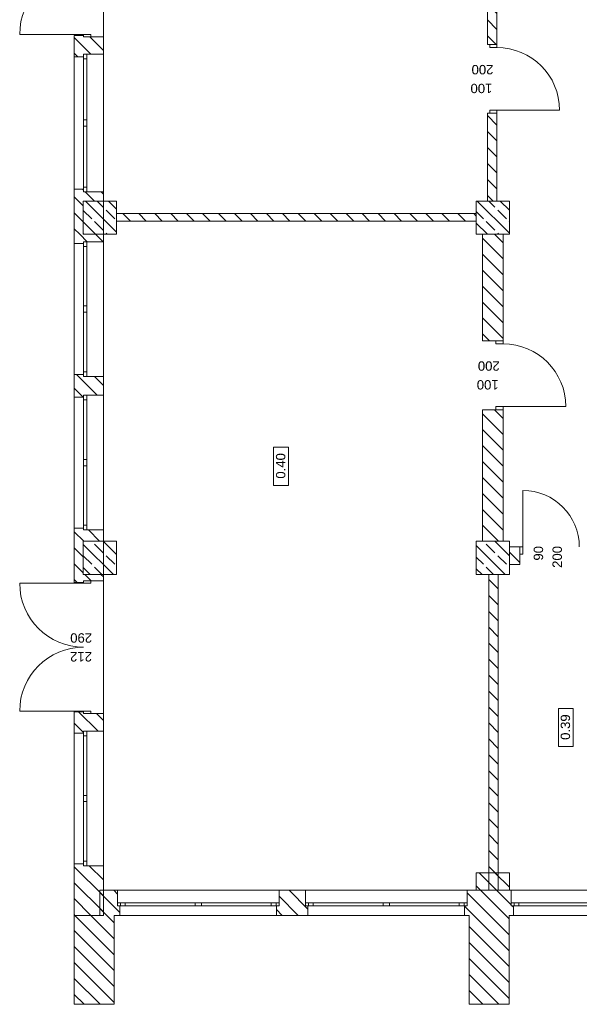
# Model space of a CAD drawing. Header units: millimetres. Extents: x -22315 to 39025, y -47720 to 770.
# Tile 1 of 28: x -22315 to -13385, y -47720 to -32006. Entities that reach past the tile are written whole.
import ezdxf

# ---------------------------------------------------------------- set-up
doc = ezdxf.new("R2010")
doc.units = ezdxf.units.MM
for name, color, linetype, lineweight in [('poziom_1 (1)_4_2D - Ogólne_Nr_pióra__19', 7, 'Continuous', 9), ('poziom_1 (1)_4_2D - Ogólne_Nr_pióra__21_Nr_pióra__7', 7, 'Continuous', 9), ('poziom_1 (1)_4_Drzwi ArchiCAD_Nr_pióra__27_Nr_pióra__7', 7, 'Continuous', 9), ('poziom_1 (1)_4_Drzwi ArchiCAD_Nr_pióra__81_Nr_pióra__4', 7, 'Continuous', 9), ('poziom_1 (1)_4_Konstrukcja - Stropy_Nr_pióra__81_Nr_pióra__4', 7, 'Continuous', 9), ('poziom_1 (1)_4_Konstrukcja - Słupy_Nr_pióra__1_Nr_pióra__7', 7, 'Continuous', 9), ('poziom_1 (1)_4_Konstrukcja - Słupy_Nr_pióra__82_Nr_pióra__10', 7, 'Continuous', 9), ('poziom_1 (1)_4_Konstrukcja - Ściany zew_Nr_pióra__107_Nr_pióra__10', 7, 'Continuous', 9), ('poziom_1 (1)_4_Konstrukcja - Ściany zew_Nr_pióra__27_Nr_pióra__7', 7, 'Continuous', 9), ('poziom_1 (1)_4_Metryczki pomieszczeń ArchiCADa_Nr_pióra__6_Nr_pióra__5', 7, 'Continuous', 9), ('poziom_1 (1)_4_Okna ArchiCADa_Nr_pióra__101_Nr_pióra__252', 7, 'Continuous', 9), ('poziom_1 (1)_4_Okna ArchiCADa_Nr_pióra__27_Nr_pióra__7', 7, 'Continuous', 9), ('poziom_1 (1)_4_Okna ArchiCADa_Nr_pióra__81_Nr_pióra__4', 7, 'Continuous', 9), ('poziom_1 (1)_4_Znaczniki drzwi ArchiCADa_Nr_pióra__7_Nr_pióra__7', 7, 'Continuous', 9)]:
    doc.layers.add(name, color=color, linetype=linetype, lineweight=lineweight)
doc.styles.add('GENERATED_STYLE_1', font='arial.ttf')
pattern_1 = [(135, (37205, -40790), (127.2792, 127.2792), [])]
pattern_2 = [(135, (37205, -40790), (183.8478, 183.8478), []), (135, (37113.08, -40881.92), (183.8478, 183.8478), [195, -65])]

msp = doc.modelspace()

# ---------------------------------------------------------------- hatches: boundary and pattern name
at = {"layer": 'poziom_1 (1)_4_2D - Ogólne_Nr_pióra__19', "linetype": 'ByBlock'}
for points in [[(-21445, -46307), (-20974, -46307), (-20974, -45901), (-20985, -45901), (-20985, -46294), (-21445, -46294)], [(-14502, -45898), (-15027, -45898), (-15027, -45902), (-14502, -45902)]]:
    msp.add_hatch(color=256, dxfattribs=at).paths.add_polyline_path(points)
at = {"layer": 'poziom_1 (1)_4_Konstrukcja - Słupy_Nr_pióra__82_Nr_pióra__10', "linetype": 'ByBlock'}
h = msp.add_hatch(dxfattribs=at)
h.set_pattern_fill('BETON_ZBROJONY_0004', color=256, angle=270, style=0, pattern_type=2)
h.set_pattern_definition(pattern_2)
h.paths.add_polyline_path([(-20770, -35430), (-20770, -34900), (-21300, -34900), (-21300, -35430)])
h = msp.add_hatch(dxfattribs=at)
h.set_pattern_fill('BETON_ZBROJONY_0004', color=256, angle=270, style=0, pattern_type=2)
h.set_pattern_definition(pattern_2)
h.paths.add_polyline_path([(-14500, -35430), (-14500, -34900), (-15030, -34900), (-15030, -35430)])
h = msp.add_hatch(dxfattribs=at)
h.set_pattern_fill('BETON_ZBROJONY_0004', color=256, angle=270, style=0, pattern_type=2)
h.set_pattern_definition(pattern_2)
h.paths.add_polyline_path([(-20770, -40860), (-20770, -40330), (-21300, -40330), (-21300, -40860)])
h = msp.add_hatch(dxfattribs=at)
h.set_pattern_fill('BETON_ZBROJONY_0004', color=256, angle=270, style=0, pattern_type=2)
h.set_pattern_definition(pattern_2)
h.paths.add_polyline_path([(-14500, -40860), (-14500, -40330), (-15030, -40330), (-15030, -40860)])
at = {"layer": 'poziom_1 (1)_4_Konstrukcja - Ściany zew_Nr_pióra__107_Nr_pióra__10', "linetype": 'ByBlock'}
h = msp.add_hatch(dxfattribs=at)
h.set_pattern_fill('BLOCZKI_CERAMICZNE_0004', color=256, angle=270, style=0, pattern_type=2)
h.set_pattern_definition(pattern_1)
h.paths.add_polyline_path([(-14700, -32400), (-14700, -30040), (-14850, -30040), (-14850, -32400)])
h = msp.add_hatch(dxfattribs=at)
h.set_pattern_fill('BLOCZKI_CERAMICZNE_0004', color=256, angle=270, style=0, pattern_type=2)
h.set_pattern_definition(pattern_1)
h.paths.add_polyline_path([(-21445, -32600), (-21295, -32600), (-21295, -32555), (-20980, -32555), (-20980, -32280), (-21295, -32280), (-21295, -32260), (-21445, -32260)])
h = msp.add_hatch(dxfattribs=at)
h.set_pattern_fill('BLOCZKI_CERAMICZNE_0004', color=256, angle=270, style=0, pattern_type=2)
h.set_pattern_definition(pattern_1)
h.paths.add_polyline_path([(-14700, -34900), (-14700, -33500), (-14850, -33500), (-14850, -34900)])
h = msp.add_hatch(dxfattribs=at)
h.set_pattern_fill('BLOCZKI_CERAMICZNE_0004', color=256, angle=270, style=0, pattern_type=2)
h.set_pattern_definition(pattern_1)
h.paths.add_polyline_path([(-20980, -34900), (-20980, -34755), (-21295, -34755), (-21295, -34710), (-21445, -34710), (-21445, -34900)])
h = msp.add_hatch(dxfattribs=at)
h.set_pattern_fill('BLOCZKI_CERAMICZNE_0004', color=256, angle=270, style=0, pattern_type=2)
h.set_pattern_definition(pattern_1)
h.paths.add_polyline_path([(-21445, -34900), (-21445, -35430), (-21300, -35430), (-21300, -34900)])
h = msp.add_hatch(dxfattribs=at)
h.set_pattern_fill('BLOCZKI_CERAMICZNE_0004', color=256, angle=270, style=0, pattern_type=2)
h.set_pattern_definition(pattern_1)
h.paths.add_polyline_path([(-15030, -35220), (-15030, -35100), (-20770, -35100), (-20770, -35220)])
h = msp.add_hatch(dxfattribs=at)
h.set_pattern_fill('BLOCZKI_CERAMICZNE_0004', color=256, angle=270, style=0, pattern_type=2)
h.set_pattern_definition(pattern_1)
h.paths.add_polyline_path([(-21295, -35580), (-21295, -35550), (-20980, -35550), (-20980, -35430), (-21445, -35430), (-21445, -35580)])
h = msp.add_hatch(dxfattribs=at)
h.set_pattern_fill('BLOCZKI_CERAMICZNE_0004', color=256, angle=270, style=0, pattern_type=2)
h.set_pattern_definition(pattern_1)
h.paths.add_polyline_path([(-14930, -37130), (-14600, -37130), (-14600, -35430), (-14930, -35430)])
h = msp.add_hatch(dxfattribs=at)
h.set_pattern_fill('BLOCZKI_CERAMICZNE_0004', color=256, angle=270, style=0, pattern_type=2)
h.set_pattern_definition(pattern_1)
h.paths.add_polyline_path([(-21295, -38030), (-21295, -38000), (-20980, -38000), (-20980, -37700), (-21295, -37700), (-21295, -37670), (-21445, -37670), (-21445, -38030)])
h = msp.add_hatch(dxfattribs=at)
h.set_pattern_fill('BLOCZKI_CERAMICZNE_0004', color=256, angle=270, style=0, pattern_type=2)
h.set_pattern_definition(pattern_1)
h.paths.add_polyline_path([(-14930, -40330), (-14600, -40330), (-14600, -38230), (-14930, -38230)])
h = msp.add_hatch(dxfattribs=at)
h.set_pattern_fill('BLOCZKI_CERAMICZNE_0004', color=256, angle=270, style=0, pattern_type=2)
h.set_pattern_definition(pattern_1)
h.paths.add_polyline_path([(-20980, -40330), (-20980, -40150), (-21295, -40150), (-21295, -40120), (-21445, -40120), (-21445, -40330)])
h = msp.add_hatch(dxfattribs=at)
h.set_pattern_fill('BLOCZKI_CERAMICZNE_0004', color=256, angle=270, style=0, pattern_type=2)
h.set_pattern_definition(pattern_1)
h.paths.add_polyline_path([(-21445, -40330), (-21445, -40860), (-21300, -40860), (-21300, -40330)])
h = msp.add_hatch(dxfattribs=at)
h.set_pattern_fill('BLOCZKI_CERAMICZNE_0004', color=256, angle=270, style=0, pattern_type=2)
h.set_pattern_definition(pattern_1)
h.paths.add_polyline_path([(-14500, -40700), (-14335, -40700), (-14335, -40420), (-14500, -40420)])
h = msp.add_hatch(dxfattribs=at)
h.set_pattern_fill('BLOCZKI_CERAMICZNE_0004', color=256, angle=270, style=0, pattern_type=2)
h.set_pattern_definition(pattern_1)
h.paths.add_polyline_path([(-21295, -40990), (-21295, -40960), (-20980, -40960), (-20980, -40860), (-21445, -40860), (-21445, -40990)])
h = msp.add_hatch(dxfattribs=at)
h.set_pattern_fill('BLOCZKI_CERAMICZNE_0004', color=256, angle=270, style=0, pattern_type=2)
h.set_pattern_definition(pattern_1)
h.paths.add_polyline_path([(-14680, -40860), (-14830, -40860), (-14830, -45900), (-14680, -45900)])
h = msp.add_hatch(dxfattribs=at)
h.set_pattern_fill('BLOCZKI_CERAMICZNE_0004', color=256, angle=270, style=0, pattern_type=2)
h.set_pattern_definition(pattern_1)
h.paths.add_polyline_path([(-21295, -43390), (-21295, -43360), (-20980, -43360), (-20980, -43080), (-21295, -43080), (-21295, -43050), (-21445, -43050), (-21445, -43390)])
h = msp.add_hatch(dxfattribs=at)
h.set_pattern_fill('BLOCZKI_CERAMICZNE_0004', color=256, angle=270, style=0, pattern_type=2)
h.set_pattern_definition(pattern_1)
h.paths.add_polyline_path([(-20980, -46300), (-20980, -45510), (-21295, -45510), (-21295, -45480), (-21445, -45480), (-21445, -46300)])
h = msp.add_hatch(dxfattribs=at)
h.set_pattern_fill('BLOCZKI_CERAMICZNE_0004', color=256, angle=270, style=0, pattern_type=2)
h.set_pattern_definition(pattern_1)
h.paths.add_polyline_path([(-14500, -45900), (-14500, -45620), (-15030, -45620), (-15030, -45900)])
h = msp.add_hatch(dxfattribs=at)
h.set_pattern_fill('BLOCZKI_CERAMICZNE_0004', color=256, angle=270, style=0, pattern_type=2)
h.set_pattern_definition(pattern_1)
h.paths.add_polyline_path([(-21035, -46300), (-20715, -46300), (-20715, -46150), (-20755, -46150), (-20755, -45900), (-21035, -45900)])
h = msp.add_hatch(dxfattribs=at)
h.set_pattern_fill('BLOCZKI_CERAMICZNE_0004', color=256, angle=270, style=0, pattern_type=2)
h.set_pattern_definition(pattern_1)
h.paths.add_polyline_path([(-17715, -46300), (-17715, -46150), (-17755, -46150), (-17755, -45900), (-18175, -45900), (-18175, -46150), (-18215, -46150), (-18215, -46300)])
h = msp.add_hatch(dxfattribs=at)
h.set_pattern_fill('BLOCZKI_CERAMICZNE_0004', color=256, angle=270, style=0, pattern_type=2)
h.set_pattern_definition(pattern_1)
h.paths.add_polyline_path([(-14435, -46300), (-14435, -46150), (-14475, -46150), (-14475, -45900), (-15175, -45900), (-15175, -46150), (-15215, -46150), (-15215, -46300)])
h = msp.add_hatch(dxfattribs=at)
h.set_pattern_fill('BLOCZKI_CERAMICZNE_0004', color=256, angle=270, style=0, pattern_type=2)
h.set_pattern_definition(pattern_1)
h.paths.add_polyline_path([(-20805, -47720), (-20805, -46300), (-21445, -46300), (-21445, -47720)])
h = msp.add_hatch(dxfattribs=at)
h.set_pattern_fill('BLOCZKI_CERAMICZNE_0004', color=256, angle=270, style=0, pattern_type=2)
h.set_pattern_definition(pattern_1)
h.paths.add_polyline_path([(-14505, -47720), (-14505, -46300), (-15145, -46300), (-15145, -47720)])

# ---------------------------------------------------------------- linework, layer by layer
at = {"layer": 'poziom_1 (1)_4_2D - Ogólne_Nr_pióra__21_Nr_pióra__7', "linetype": 'ByBlock'}
for p, q in [((-21445, -47720), (-20805, -47720)), ((-14505, -47720), (-15145, -47720))]:
    msp.add_line(p, q, dxfattribs=at)
at = {"layer": 'poziom_1 (1)_4_Drzwi ArchiCAD_Nr_pióra__27_Nr_pióra__7', "linetype": 'ByBlock'}
for p, q in [((-21295, -32260), (-21295, -32280)), ((-21295, -32280), (-21180, -32280)), ((-14700, -32400), (-14815, -32400)), ((-14700, -33500), (-14815, -33500)), ((-14600, -37130), (-14715, -37130)), ((-14600, -38230), (-14715, -38230)), ((-14335, -40420), (-14335, -40535)), ((-21295, -40960), (-21180, -40960)), ((-21295, -40990), (-21295, -40960)), ((-21295, -43050), (-21295, -43080)), ((-21295, -43080), (-21180, -43080))]:
    msp.add_line(p, q, dxfattribs=at)
at = {"layer": 'poziom_1 (1)_4_Drzwi ArchiCAD_Nr_pióra__81_Nr_pióra__4', "linetype": 'ByBlock'}
for p, q in [((-21295, -32240), (-22315, -32240)), ((-21295, -32280), (-21295, -32240)), ((-21295, -32240), (-21180, -32240)), ((-21180, -32280), (-21295, -32280)), ((-21180, -32240), (-21180, -32280)), ((-14815, -32400), (-14815, -32450)), ((-14700, -32400), (-14815, -32400)), ((-14815, -32450), (-14700, -32450)), ((-14700, -32450), (-14700, -32400)), ((-14700, -33450), (-14815, -33450)), ((-14815, -33450), (-14815, -33500)), ((-14700, -33500), (-14700, -33450)), ((-14700, -33450), (-13700, -33450)), ((-14815, -33500), (-14700, -33500)), ((-14715, -37130), (-14715, -37180)), ((-14600, -37130), (-14715, -37130)), ((-14715, -37180), (-14600, -37180)), ((-14600, -37180), (-14600, -37130)), ((-14600, -38180), (-14715, -38180)), ((-14715, -38180), (-14715, -38230)), ((-14600, -38230), (-14600, -38180)), ((-14600, -38180), (-13600, -38180)), ((-14715, -38230), (-14600, -38230)), ((-14285, -40420), (-14285, -39520)), ((-14335, -40420), (-14285, -40420)), ((-14335, -40535), (-14335, -40420)), ((-14285, -40535), (-14335, -40535)), ((-14285, -40420), (-14285, -40535)), ((-21295, -41000), (-22315, -41000)), ((-21295, -40960), (-21295, -41000)), ((-21180, -40960), (-21295, -40960)), ((-21295, -41000), (-21180, -41000)), ((-21180, -41000), (-21180, -40960)), ((-21295, -43040), (-22315, -43040)), ((-21180, -43040), (-21295, -43040)), ((-21295, -43040), (-21295, -43080)), ((-21180, -43080), (-21180, -43040)), ((-21295, -43080), (-21180, -43080))]:
    msp.add_line(p, q, dxfattribs=at)
for centre, radius, start, end in [((-21295, -32240), 1020, 90, 180), ((-14700, -33450), 1000, 0, 90), ((-14600, -38180), 1000, 0, 90), ((-14285, -40420), 900, 0, 90), ((-21295, -41000), 1020, 180, 270), ((-21295, -43040), 1020, 90, 180)]:
    msp.add_arc(centre, radius, start, end, dxfattribs=at)
at = {"layer": 'poziom_1 (1)_4_Konstrukcja - Stropy_Nr_pióra__81_Nr_pióra__4', "linetype": 'ByBlock', "flags": 128}
msp.add_lwpolyline([(4215, -35450), (4215, -38750), (4215, -41037), (4705, -41037), (4705, -45260), (1255, -45260), (955, -45260), (955, -45900), (-20980, -45900), (-20980, -24400), (1830, -24400), (1830, -30460), (1335, -30460), (1335, -36015), (2985, -36015), (2985, -35450)], close=True, dxfattribs=at)
at = {"layer": 'poziom_1 (1)_4_Konstrukcja - Słupy_Nr_pióra__1_Nr_pióra__7', "linetype": 'ByBlock', "flags": 128}
for points in [[(-20770, -35430), (-20770, -34900), (-21300, -34900), (-21300, -35430)], [(-14500, -35430), (-14500, -34900), (-15030, -34900), (-15030, -35430)], [(-20770, -40860), (-20770, -40330), (-21300, -40330), (-21300, -40860)], [(-14500, -40860), (-14500, -40330), (-15030, -40330), (-15030, -40860)]]:
    msp.add_lwpolyline(points, close=True, dxfattribs=at)
at = {"layer": 'poziom_1 (1)_4_Konstrukcja - Ściany zew_Nr_pióra__27_Nr_pióra__7', "linetype": 'ByBlock'}
for p, q in [((-21445, -32260), (-21295, -32260)), ((-21295, -32260), (-21295, -32280)), ((-21295, -32280), (-21180, -32280)), ((-21180, -32280), (-20980, -32280)), ((-14815, -32400), (-14850, -32400)), ((-14700, -32400), (-14815, -32400)), ((-21445, -32600), (-21295, -32600)), ((-21295, -32600), (-21295, -32555)), ((-21295, -32555), (-21245, -32555)), ((-21245, -32555), (-20980, -32555)), ((-14815, -33500), (-14850, -33500)), ((-14700, -33500), (-14815, -33500)), ((-21445, -34710), (-21295, -34710)), ((-21295, -34710), (-21295, -34755)), ((-21295, -34755), (-21245, -34755)), ((-21245, -34755), (-20980, -34755)), ((-21445, -35580), (-21295, -35580)), ((-21295, -35580), (-21295, -35550)), ((-21295, -35550), (-21245, -35550)), ((-21245, -35550), (-20980, -35550)), ((-14715, -37130), (-14930, -37130)), ((-14600, -37130), (-14715, -37130)), ((-21445, -37670), (-21295, -37670)), ((-21295, -37670), (-21295, -37700)), ((-21295, -37700), (-21245, -37700)), ((-21245, -37700), (-20980, -37700)), ((-21295, -38030), (-21295, -38000)), ((-21295, -38000), (-21245, -38000)), ((-21245, -38000), (-20980, -38000)), ((-21445, -38030), (-21295, -38030)), ((-14715, -38230), (-14930, -38230)), ((-14600, -38230), (-14715, -38230)), ((-21445, -40120), (-21295, -40120)), ((-21295, -40120), (-21295, -40150)), ((-21295, -40150), (-21245, -40150)), ((-21245, -40150), (-20980, -40150)), ((-14335, -40420), (-14335, -40535)), ((-14335, -40535), (-14335, -40700)), ((-21445, -40990), (-21295, -40990)), ((-21295, -40990), (-21295, -40960)), ((-21295, -40960), (-21180, -40960)), ((-21180, -40960), (-20980, -40960)), ((-21445, -43050), (-21295, -43050)), ((-21295, -43050), (-21295, -43080)), ((-21295, -43080), (-21180, -43080)), ((-21180, -43080), (-20980, -43080)), ((-21295, -43390), (-21295, -43360)), ((-21295, -43360), (-21245, -43360)), ((-21245, -43360), (-20980, -43360)), ((-21445, -43390), (-21295, -43390)), ((-21445, -45480), (-21295, -45480)), ((-21295, -45480), (-21295, -45510)), ((-21295, -45510), (-21245, -45510)), ((-21245, -45510), (-20980, -45510)), ((-20755, -46100), (-20755, -45900)), ((-18175, -46100), (-18175, -45900)), ((-17755, -46100), (-17755, -45900)), ((-15175, -46100), (-15175, -45900)), ((-14475, -46100), (-14475, -45900)), ((-20755, -46150), (-20755, -46100)), ((-20715, -46150), (-20755, -46150)), ((-20715, -46300), (-20715, -46150)), ((-18215, -46300), (-18215, -46150)), ((-18215, -46150), (-18175, -46150)), ((-18175, -46150), (-18175, -46100)), ((-17755, -46150), (-17755, -46100)), ((-17715, -46150), (-17755, -46150)), ((-17715, -46300), (-17715, -46150)), ((-15215, -46300), (-15215, -46150)), ((-15215, -46150), (-15175, -46150)), ((-15175, -46150), (-15175, -46100)), ((-14475, -46150), (-14475, -46100)), ((-14435, -46150), (-14475, -46150)), ((-14435, -46300), (-14435, -46150))]:
    msp.add_line(p, q, dxfattribs=at)
at = {"layer": 'poziom_1 (1)_4_Konstrukcja - Ściany zew_Nr_pióra__27_Nr_pióra__7', "linetype": 'ByBlock', "flags": 128}
for points in [[(-14850, -30040), (-14850, -32400)], [(-14700, -32400), (-14700, -30640)], [(-21445, -32260), (-21445, -32600)], [(-20980, -32555), (-20980, -32280)], [(-14850, -33500), (-14850, -34900)], [(-14700, -34900), (-14700, -33500)], [(-21445, -34710), (-21445, -35580)], [(-20980, -34900), (-20980, -34755)], [(-20980, -35100), (-20980, -35220)], [(-15030, -35100), (-20770, -35100)], [(-20770, -35220), (-15030, -35220)], [(-20980, -35550), (-20980, -35430)], [(-14930, -35430), (-14930, -37130)], [(-14600, -37130), (-14600, -35430)], [(-21445, -37670), (-21445, -38030)], [(-20980, -38000), (-20980, -37700)], [(-14930, -38230), (-14930, -40330)], [(-14600, -40330), (-14600, -38230)], [(-21445, -40120), (-21445, -40990)], [(-20980, -40330), (-20980, -40150)], [(-14335, -40420), (-14500, -40420)], [(-14500, -40700), (-14335, -40700)], [(-20980, -40960), (-20980, -40860)], [(-14830, -40860), (-14830, -45900)], [(-14680, -45900), (-14680, -40860)], [(-21445, -43050), (-21445, -43390)], [(-20980, -43360), (-20980, -43080)], [(-21445, -45480), (-21445, -46300)], [(-20980, -46300), (-20980, -45510)], [(-14500, -45620), (-15030, -45620)], [(-15030, -45620), (-15030, -45900)], [(-14500, -45900), (-14500, -45620)], [(-20755, -45900), (-21035, -45900)], [(-21035, -45900), (-21035, -46300)], [(-17755, -45900), (-18175, -45900)], [(-14830, -45900), (-15175, -45900)], [(-15030, -45900), (-14500, -45900)], [(-14475, -45900), (-14680, -45900)], [(-21445, -46300), (-21445, -47720)], [(-21445, -46300), (-20980, -46300)], [(-20805, -46300), (-20715, -46300)], [(-20805, -47720), (-20805, -46300)], [(-18215, -46300), (-17715, -46300)], [(-15215, -46300), (-15145, -46300)], [(-15145, -46300), (-15145, -47720)], [(-14505, -46300), (-14435, -46300)], [(-14505, -47720), (-14505, -46300)]]:
    msp.add_lwpolyline(points, dxfattribs=at)
at = {"layer": 'poziom_1 (1)_4_Metryczki pomieszczeń ArchiCADa_Nr_pióra__6_Nr_pióra__5', "linetype": 'ByBlock'}
for p, q in [((-18264, -39439), (-18264, -38829)), ((-18264, -38829), (-18028, -38829)), ((-18028, -38829), (-18028, -39439)), ((-18028, -39439), (-18264, -39439)), ((-13720, -43608), (-13720, -42998)), ((-13720, -42998), (-13485, -42998)), ((-13485, -42998), (-13485, -43608)), ((-13485, -43608), (-13720, -43608))]:
    msp.add_line(p, q, dxfattribs=at)
at = {"layer": 'poziom_1 (1)_4_Okna ArchiCADa_Nr_pióra__101_Nr_pióra__252', "linetype": 'ByBlock'}
for p, q in [((-21295, -32555), (-21295, -32630)), ((-21295, -32630), (-21245, -32630)), ((-21245, -32630), (-21245, -32555)), ((-21245, -33605), (-21295, -33605)), ((-21295, -33605), (-21295, -33655)), ((-21245, -33655), (-21245, -33605)), ((-21295, -33655), (-21295, -33705)), ((-21295, -33705), (-21245, -33705)), ((-21245, -33705), (-21245, -33655)), ((-21245, -34680), (-21295, -34680)), ((-21295, -34680), (-21295, -34755)), ((-21245, -34755), (-21245, -34680)), ((-21295, -35550), (-21295, -35625)), ((-21295, -35625), (-21245, -35625)), ((-21245, -35625), (-21245, -35550)), ((-21245, -36575), (-21295, -36575)), ((-21295, -36575), (-21295, -36625)), ((-21245, -36625), (-21245, -36575)), ((-21295, -36625), (-21295, -36675)), ((-21295, -36675), (-21245, -36675)), ((-21245, -36675), (-21245, -36625)), ((-21245, -37625), (-21295, -37625)), ((-21295, -37625), (-21295, -37700)), ((-21245, -37700), (-21245, -37625)), ((-21295, -38000), (-21295, -38075)), ((-21245, -38075), (-21245, -38000)), ((-21295, -38075), (-21245, -38075)), ((-21245, -39025), (-21295, -39025)), ((-21295, -39025), (-21295, -39075)), ((-21295, -39075), (-21295, -39125)), ((-21295, -39125), (-21245, -39125)), ((-21245, -39075), (-21245, -39025)), ((-21245, -39125), (-21245, -39075)), ((-21245, -40075), (-21295, -40075)), ((-21295, -40075), (-21295, -40150)), ((-21245, -40150), (-21245, -40075)), ((-21295, -43360), (-21295, -43435)), ((-21245, -43435), (-21245, -43360)), ((-21295, -43435), (-21245, -43435)), ((-21245, -44385), (-21295, -44385)), ((-21295, -44385), (-21295, -44435)), ((-21295, -44435), (-21295, -44485)), ((-21245, -44435), (-21245, -44385)), ((-21245, -44485), (-21245, -44435)), ((-21295, -44485), (-21245, -44485)), ((-21245, -45435), (-21295, -45435)), ((-21295, -45435), (-21295, -45510)), ((-21245, -45510), (-21245, -45435)), ((-20755, -46100), (-20630, -46100)), ((-20630, -46150), (-20755, -46150)), ((-20630, -46100), (-20630, -46150)), ((-19515, -46150), (-19515, -46100)), ((-19515, -46100), (-19465, -46100)), ((-19465, -46150), (-19515, -46150)), ((-19465, -46100), (-19415, -46100)), ((-19415, -46150), (-19465, -46150)), ((-19415, -46100), (-19415, -46150)), ((-18300, -46150), (-18300, -46100)), ((-18300, -46100), (-18175, -46100)), ((-18175, -46150), (-18300, -46150)), ((-17755, -46100), (-17630, -46100)), ((-17630, -46150), (-17755, -46150)), ((-17630, -46100), (-17630, -46150)), ((-16515, -46150), (-16515, -46100)), ((-16515, -46100), (-16465, -46100)), ((-16465, -46150), (-16515, -46150)), ((-16465, -46100), (-16415, -46100)), ((-16415, -46150), (-16465, -46150)), ((-16415, -46100), (-16415, -46150)), ((-15300, -46150), (-15300, -46100)), ((-15300, -46100), (-15175, -46100)), ((-15175, -46150), (-15300, -46150)), ((-14475, -46100), (-14350, -46100)), ((-14350, -46150), (-14475, -46150)), ((-14350, -46100), (-14350, -46150))]:
    msp.add_line(p, q, dxfattribs=at)
at = {"layer": 'poziom_1 (1)_4_Okna ArchiCADa_Nr_pióra__27_Nr_pióra__7', "linetype": 'ByBlock'}
for p, q in [((-21295, -32555), (-21245, -32555)), ((-21295, -32600), (-21295, -32555)), ((-21295, -34710), (-21295, -34755)), ((-21295, -34755), (-21245, -34755)), ((-21295, -35550), (-21245, -35550)), ((-21295, -35580), (-21295, -35550)), ((-21295, -37670), (-21295, -37700)), ((-21295, -37700), (-21245, -37700)), ((-21295, -38000), (-21245, -38000)), ((-21295, -38030), (-21295, -38000)), ((-21295, -40120), (-21295, -40150)), ((-21295, -40150), (-21245, -40150)), ((-21295, -43360), (-21245, -43360)), ((-21295, -43390), (-21295, -43360)), ((-21295, -45480), (-21295, -45510)), ((-21295, -45510), (-21245, -45510)), ((-20755, -46150), (-20755, -46100)), ((-20715, -46150), (-20755, -46150)), ((-18215, -46150), (-18175, -46150)), ((-18175, -46150), (-18175, -46100)), ((-17755, -46150), (-17755, -46100)), ((-17715, -46150), (-17755, -46150)), ((-15215, -46150), (-15175, -46150)), ((-15175, -46150), (-15175, -46100)), ((-14475, -46150), (-14475, -46100)), ((-14435, -46150), (-14475, -46150))]:
    msp.add_line(p, q, dxfattribs=at)
at = {"layer": 'poziom_1 (1)_4_Okna ArchiCADa_Nr_pióra__81_Nr_pióra__4', "linetype": 'ByBlock'}
for p, q in [((-21445, -34710), (-21445, -32600)), ((-21295, -32630), (-21295, -33605)), ((-21245, -33605), (-21245, -32630)), ((-20980, -34755), (-20980, -32555)), ((-21295, -33705), (-21295, -34680)), ((-21245, -34680), (-21245, -33705)), ((-21445, -37670), (-21445, -35580)), ((-21295, -35625), (-21295, -36575)), ((-21245, -36575), (-21245, -35625)), ((-20980, -37700), (-20980, -35550)), ((-21295, -36675), (-21295, -37625)), ((-21245, -37625), (-21245, -36675)), ((-20980, -40150), (-20980, -38000)), ((-21445, -40120), (-21445, -38030)), ((-21295, -38075), (-21295, -39025)), ((-21245, -39025), (-21245, -38075)), ((-21295, -39125), (-21295, -40075)), ((-21245, -40075), (-21245, -39125)), ((-20980, -45510), (-20980, -43360)), ((-21445, -45480), (-21445, -43390)), ((-21295, -43435), (-21295, -44385)), ((-21245, -44385), (-21245, -43435)), ((-21295, -44485), (-21295, -45435)), ((-21245, -45435), (-21245, -44485)), ((-20755, -45900), (-18175, -45900)), ((-17755, -45900), (-15175, -45900)), ((-14475, -45900), (-11895, -45900)), ((-20705, -46150), (-20705, -46100)), ((-20630, -46100), (-19515, -46100)), ((-19515, -46150), (-20630, -46150)), ((-19415, -46100), (-18300, -46100)), ((-18300, -46150), (-19415, -46150)), ((-18225, -46150), (-18225, -46100)), ((-17705, -46150), (-17705, -46100)), ((-17630, -46100), (-16515, -46100)), ((-16515, -46150), (-17630, -46150)), ((-16415, -46100), (-15300, -46100)), ((-15300, -46150), (-16415, -46150)), ((-15225, -46150), (-15225, -46100)), ((-14425, -46150), (-14425, -46100)), ((-14350, -46100), (-13235, -46100)), ((-13235, -46150), (-14350, -46150)), ((-20715, -46300), (-18215, -46300)), ((-17715, -46300), (-15215, -46300)), ((-14435, -46300), (-11935, -46300))]:
    msp.add_line(p, q, dxfattribs=at)

# ---------------------------------------------------------------- texts
at = {"layer": 'poziom_1 (1)_4_Metryczki pomieszczeń ArchiCADa_Nr_pióra__6_Nr_pióra__5', "linetype": 'ByBlock', "char_height": 150, "attachment_point": 1, "rotation": 90, "style": 'GENERATED_STYLE_1'}
for s, insert in [('\\A1;0.40', (-18226, -39331)), ('\\A1;0.39', (-13683, -43500))]:
    msp.add_mtext(s, dxfattribs=dict(at, insert=insert))
at = {"layer": 'poziom_1 (1)_4_Znaczniki drzwi ArchiCADa_Nr_pióra__7_Nr_pióra__7', "linetype": 'ByBlock', "char_height": 150, "attachment_point": 7, "style": 'GENERATED_STYLE_1'}
for s, insert, rotation in [('\\A1;200', (-14755, -32726), 180), ('\\A1;100', (-14772, -33026), 180), ('\\A1;200', (-14655, -37456), 180), ('\\A1;100', (-14672, -37756), 180), ('\\A1;90', (-13961, -40639), 90), ('\\A1;200', (-13661, -40755), 90), ('\\A1;290', (-21159, -41796), 180), ('\\A1;212', (-21161, -42099), 180)]:
    msp.add_mtext(s, dxfattribs=dict(at, insert=insert, rotation=rotation))

doc.saveas('drawing.dxf')
